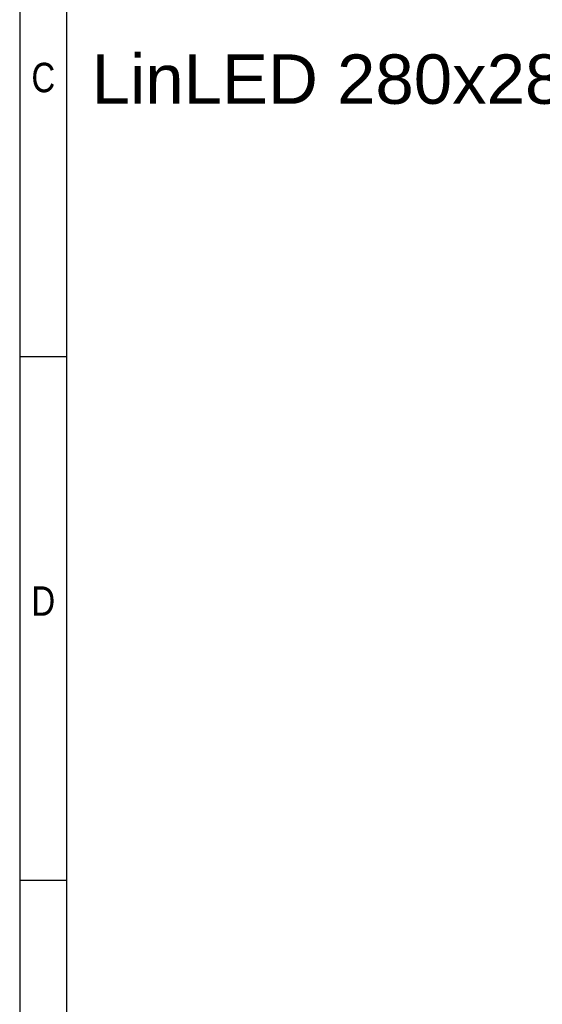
# Model space of a CAD drawing. Header units: millimetres. Extents: x 16 to 406, y 5 to 285.
# Tile 2 of 14: x 16 to 60, y 92 to 176. Entities that reach past the tile are written whole.
import ezdxf
from ezdxf.entities.mleader import LeaderData, LeaderLine
from ezdxf.math import Vec2, Vec3

# ---------------------------------------------------------------- set-up
doc = ezdxf.new("R2010")
doc.units = ezdxf.units.MM
doc.layers.add('10', color=7, linetype='Continuous')
doc.layers.add('Default', color=7, linetype='Continuous')
doc.styles.add('SEACAD_Arial', font='arial.ttf')

# ---------------------------------------------------------------- blocks, each defined once
blk = doc.blocks.new('_DOT')
at = {"color": 0}
blk.add_line((0, 0), (-1, 0), dxfattribs=at)
at = {"color": 0, "const_width": 0.333}
blk.add_lwpolyline([(-0.1665, 0, 1), (0.1665, 0, 1)], format="xyb", close=True, dxfattribs=at)

msp = doc.modelspace()

# ---------------------------------------------------------------- linework, layer by layer
at = {"layer": '10', "color": 7, "linetype": 'Continuous'}
for p, q in [((19.6664, 13.5775), (19.6664, 280.5775)), ((19.6664, 147.0775), (15.6664, 147.0775)), ((19.6664, 102.5775), (15.6664, 102.5775))]:
    msp.add_line(p, q, dxfattribs=at)
msp.add_lwpolyline([(405.6664, 13.5775), (405.6664, 284.5775), (15.6664, 284.5775), (15.6664, 13.5775), (405.6664, 13.5775)], dxfattribs=at)

# ---------------------------------------------------------------- texts
at = {"layer": '10', "char_height": 2.5, "width": 1.956532, "attachment_point": 1, "style": 'SEACAD_Arial'}
for s, insert in [('{\\farial rounded mt|b0||i0||c0|p34;\\C7;\\H2.50000002;\\W0.8;C}', (16.6664, 172.0775)), ('{\\farial rounded mt|b0||i0||c0|p34;\\C7;\\H2.50000002;\\W0.8;D}', (16.6664, 127.5775))]:
    msp.add_mtext(s, dxfattribs=dict(at, insert=insert))

# ---------------------------------------------------------------- leaders
at = {"layer": 'Default', "color": 7, "linetype": 'Continuous'}
ml = msp.add_multileader_mtext('Standard', dxfattribs=at)
ml.set_content('{\\pxsm0.9;\\fArial|b0||i0||c0|p34;\\W1.;LinLED 280x28mm\\P}', color=256)
ml.set_leader_properties()
ml.set_arrow_properties(name='DOT')
ml.build(insert=Vec2(0, 0))
ml.multileader.update_dxf_attribs({"leader_type": 0, "dogleg_length": 0, "arrow_head_size": 4.2})
ctx = ml.context
ctx.base_point, ctx.char_height, ctx.arrow_head_size, ctx.landing_gap_size = Vec3(19.7826, 170.6541), 4.2, 4.2, 1.47
ctx.mtext.insert = Vec3(21.7826, 172.7898)

doc.saveas('drawing.dxf')
